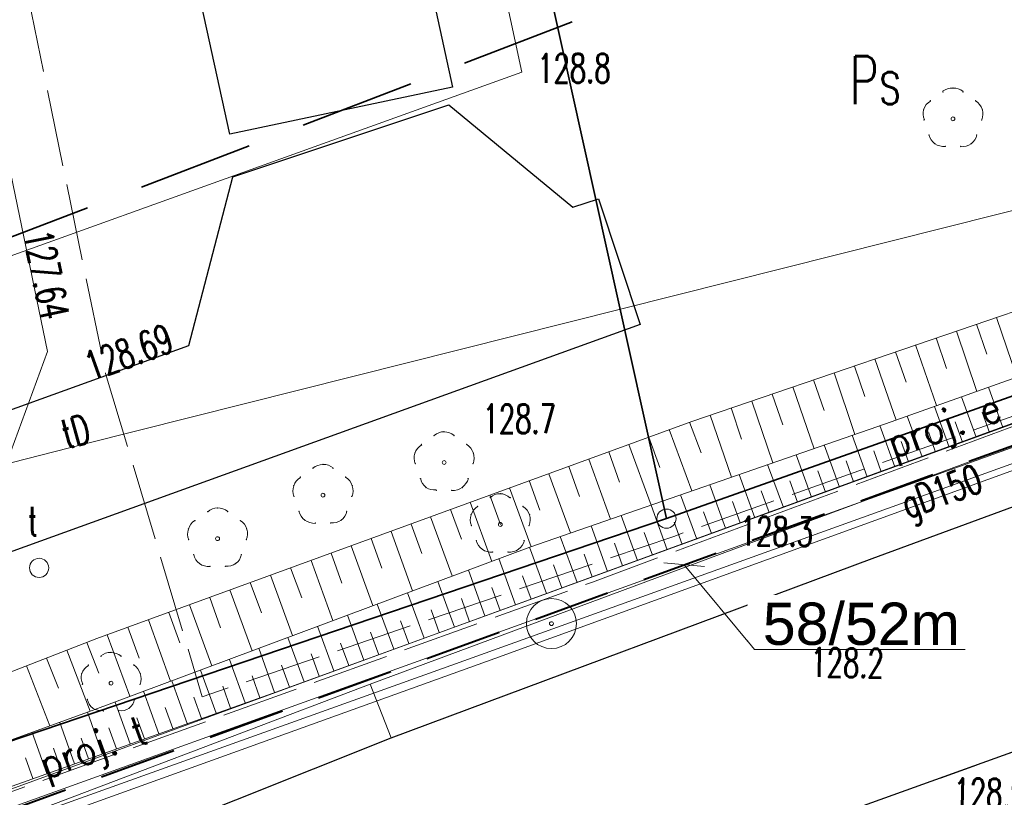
# Model space of a CAD drawing. Header units: metres. Extents: x 0 to 6497944, y 0 to 5963356.
# Tile 176 of 197: x 6497504 to 6497529, y 5963132 to 5963153. Entities that reach past the tile are written whole.
import ezdxf
from ezdxf import colors
from ezdxf.entities.mleader import LeaderData, LeaderLine
from ezdxf.math import Vec2, Vec3

# ---------------------------------------------------------------- set-up
doc = ezdxf.new("R2010")
doc.units = ezdxf.units.M
doc.header["$MEASUREMENT"] = 0
doc.linetypes.add('L_0_04', pattern=[1.5, 1, -0.5])
doc.linetypes.add('mz2.0_0.5', pattern=[2.5, 2, -0.5])
doc.layers.get('0').update_dxf_attribs({"color": 8, "linetype": 'CONTINUOUS', "lineweight": 13})
doc.layers.get('DEFPOINTS').update_dxf_attribs({"linetype": 'CONTINUOUS', "lineweight": 0, "true_color": 0xffffff})
for name, color, linetype, lineweight in [('000_INNE__NIEZYDENTYFIKOWANE_', 8, 'CONTINUOUS', 13), ('210_OZNACZENIE_UzYTKU', 8, 'CONTINUOUS', 13), ('217_GRANICA_KONTURU_KLASYFIKCYJNEGO', 8, 'CONTINUOUS', 13), ('218_GRANICA_UzYTKU', 8, 'CONTINUOUS', 13), ('219_LINIA_GRANICY', 3, 'CONTINUOUS', 35), ('312_BUDYNEK__POWIERZCHNIA_', 8, 'CONTINUOUS', 30), ('CHODNIK__POWIERZCHNIA_', 8, 'L_0_04', 13), ('drzewo_lisciaste__punkt_', 8, 'CONTINUOUS', 13), ('E_proj_opisy_ośw', 1, 'CONTINUOUS', 13), ('E_proj_opisy_ośw.', 7, 'CONTINUOUS', 13), ('E_proj_ośw_latarnia', 1, 'CONTINUOUS', 35), ('E_proj_ośw_linia_obw. 100', 1, 'L_0_04', 40), ('JEZDNIA__POWIERZCHNIA_', 8, 'CONTINUOUS', 25), ('KRAWezNIK__LINIA_', 8, 'CONTINUOUS', 25), ('OGRODZENIE_TRWAlE__LINIA_', 8, 'CONTINUOUS', 13), ('PRZEWoD_ELEKTROENERGETYCZNY__LINIA_', 1, 'CONTINUOUS', 13), ('PRZEWoD_GAZOWY__LINIA_', 54, 'CONTINUOUS', 13), ('PRZEWoD_GAZOWY__LINIA__ATR1', 54, 'CONTINUOUS', 13), ('PRZEWoD_TELEKOMUNIKACYJNY__LINIA_', 30, 'CONTINUOUS', 13), ('PRZEWoD_TELEKOMUNIKACYJNY__LINIA__ATR1', 30, 'CONTINUOUS', 13), ('przewód elektroenergetyczny (linia) - ob. projektowany', 1, 'mz2.0_0.5', 13), ('przewód elektroenergetyczny (linia) - ob. projektowany-Atr1', 1, 'mz2.0_0.5', 13), ('przewód telekomunikacyjny - projektowany lub w budowie (linia) - ob. projektowany', 30, 'mz2.0_0.5', 13), ('przewód telekomunikacyjny - projektowany lub w budowie (linia) - ob. projektowany-Atr1', 30, 'mz2.0_0.5', 13), ('PUNKT_O_OKREsLONEJ_WYSOKOsCI__SIEc_ELEKTROENERGETYCZNA__ATR3', 1, 'CONTINUOUS', 13), ('PUNKT_WYSOKOsCIOWY_NATURALNY_ATR2', 8, 'CONTINUOUS', 13), ('PUNKT_WYSOKOsCIOWY_SZTUCZNY_ATR2', 8, 'CONTINUOUS', 13), ('SKARPA_NIEUMOCNIONA__POWIERZCHNIA_', 8, 'CONTINUOUS', 13), ('wlaz_okragly___siec_telekomunikacyjna__punkt_', 30, 'CONTINUOUS', 13), ('WlAZ_OKRaGlY___SIEC_TELEKOMUNIKACYJNA__PUNKT__ATR17', 30, 'CONTINUOUS', 13), ('ZAKRES', 190, 'L_0_04', 35)]:
    doc.layers.add(name, color=color, linetype=linetype, lineweight=lineweight)
doc.styles.add('Andy', font='arial.ttf', dxfattribs={"height": 2})
doc.styles.add('Narrow', font='ARIALN.TTF', dxfattribs={"height": 2})
doc.styles.get("Standard").update_dxf_attribs({"font": 'simplex.shx'})

# ---------------------------------------------------------------- blocks, each defined once
blk = doc.blocks.new('GRT')
at = {"color": 0, "linetype": 'Continuous', "lineweight": 18}
blk.add_circle((0, 0), 0.5, dxfattribs=at)
blk = doc.blocks.new('OSP')
at = {"color": 0, "linetype": 'Continuous', "lineweight": 18}
for radius in [1.3, 0.1]:
    blk.add_circle((0, 0), radius, dxfattribs=at)
blk = doc.blocks.new('A$C5E955987')
at = {"layer": 'E_proj_ośw_latarnia', "true_color": 0xffffff}
h = blk.add_hatch(color=7, dxfattribs=at)
h.dxf.hatch_style = 1
h.paths.add_polyline_path([(3.223, 1.824, 1), (3.408, 1.892, 1)], flags=0)
h.paths.add_polyline_path([(3.2, 1.606), (3.567, 1.742), (3.431, 2.111), (3.064, 1.976)])
h.paths.add_polyline_path([(3.223, 1.824, -1), (3.408, 1.892, -1)], flags=16)
h.paths.add_polyline_path([(0.071, 1.38, -0.683546), (0.557, 0.106, 0.679532), (1.952, 1.355, 0.687575)])
h = blk.add_hatch(color=7, dxfattribs=at)
h.dxf.hatch_style = 1
h.paths.add_polyline_path([(3.223, 1.824, 1), (3.408, 1.892, 1)])
at = {"layer": 'E_proj_ośw_latarnia'}
blk.add_hatch(color=256, dxfattribs=at).paths.add_polyline_path([(0.071, 1.38, 0.389707), (0.557, 0.106), (0.557, 0.106, 0.683546)])
blk.add_lwpolyline([(3.567, 1.742), (3.2, 1.606), (3.064, 1.976), (3.431, 2.111)], close=True, dxfattribs=at)
at = {"layer": 'E_proj_ośw_latarnia', "flags": 128}
blk.add_lwpolyline([(3.132, 1.791), (1.952, 1.355)], dxfattribs=at)
at = {"layer": 'E_proj_ośw_latarnia'}
blk.add_lwpolyline([(0.071, 1.38, 0.389707), (0.557, 0.106), (0.557, 0.106, 0.683546)], format="xyb", close=True, dxfattribs=at)
for centre, radius in [((1.007, 1.007), 1.007), ((3.315, 1.858), 0.0984)]:
    blk.add_circle(centre, radius, dxfattribs=at)
blk = doc.blocks.new('_None')
blk = doc.blocks.new('_Oblique')
at = {"color": 0, "linetype": 'ByBlock', "lineweight": -2}
blk.add_line((-0.5, -0.5), (0.5, 0.5), dxfattribs=at)

msp = doc.modelspace()

# ---------------------------------------------------------------- linework, layer by layer
at = {"layer": '000_INNE__NIEZYDENTYFIKOWANE_', "flags": 128}
for points in [[(6497528.91, 5963144.8), (6497529.44, 5963143.25)], [(6497527.87, 5963144.45), (6497528.4, 5963142.88)], [(6497528.39, 5963144.63), (6497528.66, 5963143.85)], [(6497527.34, 5963144.27), (6497527.61, 5963143.48)], [(6497526.81, 5963144.09), (6497527.35, 5963142.51)], [(6497525.75, 5963143.73), (6497526.3, 5963142.13)], [(6497526.29, 5963143.91), (6497526.56, 5963143.12)], [(6497525.22, 5963143.54), (6497525.49, 5963142.75)], [(6497524.15, 5963143.18), (6497524.43, 5963142.38)], [(6497524.69, 5963143.36), (6497525.23, 5963141.76)], [(6497523.62, 5963143), (6497524.17, 5963141.39)], [(6497529.08, 5963141.94), (6497528.7, 5963142.99)], [(6497523.08, 5963142.81), (6497523.36, 5963142.01)], [(6497528.38, 5963141.69), (6497528, 5963142.74)], [(6497522.01, 5963142.45), (6497522.28, 5963141.64)], [(6497522.55, 5963142.63), (6497523.1, 5963141.02)], [(6497527.68, 5963141.43), (6497527.3, 5963142.49)], [(6497521.47, 5963142.26), (6497522.02, 5963140.65)], [(6497526.98, 5963141.18), (6497526.59, 5963142.24)], [(6497528.73, 5963141.81), (6497528.54, 5963142.34)], [(6497520.4, 5963141.89), (6497520.99, 5963140.29)], [(6497520.93, 5963142.08), (6497521.23, 5963141.28)], [(6497526.27, 5963140.92), (6497525.88, 5963141.99)], [(6497528.03, 5963141.56), (6497527.84, 5963142.09)], [(6497519.87, 5963141.69), (6497520.16, 5963140.9)], [(6497525.55, 5963140.66), (6497525.16, 5963141.74)], [(6497527.33, 5963141.3), (6497527.14, 5963141.83)], [(6497519.35, 5963141.5), (6497519.93, 5963139.92)], [(6497524.83, 5963140.39), (6497524.43, 5963141.49)], [(6497526.62, 5963141.05), (6497526.43, 5963141.58)], [(6497518.83, 5963141.31), (6497519.11, 5963140.52)], [(6497524.1, 5963140.13), (6497523.7, 5963141.23)], [(6497525.91, 5963140.79), (6497525.72, 5963141.33)], [(6497517.79, 5963140.93), (6497518.07, 5963140.15)], [(6497518.31, 5963141.12), (6497518.88, 5963139.56)], [(6497523.37, 5963139.86), (6497522.96, 5963140.98)], [(6497525.19, 5963140.53), (6497525, 5963141.07)], [(6497517.27, 5963140.74), (6497517.84, 5963139.2)], [(6497522.63, 5963139.59), (6497522.22, 5963140.72)], [(6497524.47, 5963140.26), (6497524.27, 5963140.81)], [(6497516.25, 5963140.37), (6497516.81, 5963138.84)], [(6497516.76, 5963140.56), (6497517.04, 5963139.79)], [(6497521.87, 5963139.32), (6497521.46, 5963140.45)], [(6497523.74, 5963140), (6497523.54, 5963140.55)], [(6497515.74, 5963140.18), (6497516.02, 5963139.42)], [(6497521.12, 5963139.04), (6497520.7, 5963140.19)], [(6497523, 5963139.73), (6497522.79, 5963140.29)], [(6497515.23, 5963140), (6497515.79, 5963138.46)], [(6497520.35, 5963138.76), (6497519.93, 5963139.92)], [(6497522.25, 5963139.46), (6497522.05, 5963140.02)], [(6497514.2, 5963139.62), (6497514.76, 5963138.08)], [(6497514.72, 5963139.81), (6497515, 5963139.04)], [(6497519.58, 5963138.48), (6497519.15, 5963139.65)], [(6497521.5, 5963139.18), (6497521.29, 5963139.75)], [(6497513.69, 5963139.43), (6497513.97, 5963138.66)], [(6497518.8, 5963138.2), (6497518.37, 5963139.38)], [(6497520.74, 5963138.9), (6497520.53, 5963139.48)], [(6497513.17, 5963139.24), (6497513.73, 5963137.69)], [(6497518.01, 5963137.91), (6497517.57, 5963139.11)], [(6497519.97, 5963138.62), (6497519.75, 5963139.21)], [(6497512.13, 5963138.86), (6497512.7, 5963137.31)], [(6497512.65, 5963139.05), (6497512.93, 5963138.28)], [(6497517.21, 5963137.62), (6497516.77, 5963138.83)], [(6497519.19, 5963138.34), (6497518.98, 5963138.93)], [(6497511.61, 5963138.67), (6497511.89, 5963137.89)], [(6497518.4, 5963138.06), (6497518.19, 5963138.65)], [(6497511.09, 5963138.48), (6497511.66, 5963136.92)], [(6497516.41, 5963137.33), (6497515.97, 5963138.53)], [(6497517.61, 5963137.77), (6497517.39, 5963138.37)], [(6497510.04, 5963138.1), (6497510.61, 5963136.53)], [(6497510.56, 5963138.29), (6497510.85, 5963137.51)], [(6497515.61, 5963137.04), (6497515.18, 5963138.23)], [(6497516.81, 5963137.48), (6497516.59, 5963138.08)], [(6497509.51, 5963137.91), (6497509.8, 5963137.12)], [(6497514.82, 5963136.75), (6497514.39, 5963137.94)], [(6497508.98, 5963137.72), (6497509.56, 5963136.13)], [(6497514.03, 5963136.46), (6497513.6, 5963137.64)], [(6497516.01, 5963137.18), (6497515.79, 5963137.78)], [(6497507.93, 5963137.33), (6497508.51, 5963135.74)], [(6497508.46, 5963137.52), (6497508.74, 5963136.73)], [(6497513.24, 5963136.18), (6497512.81, 5963137.35)], [(6497515.21, 5963136.89), (6497515, 5963137.49)], [(6497507.39, 5963137.13), (6497507.68, 5963136.34)], [(6497512.46, 5963135.89), (6497512.04, 5963137.06)], [(6497514.42, 5963136.61), (6497514.21, 5963137.2)], [(6497506.86, 5963136.94), (6497507.44, 5963135.34)], [(6497511.68, 5963135.61), (6497511.26, 5963136.77)], [(6497513.63, 5963136.32), (6497513.42, 5963136.91)], [(6497505.79, 5963136.55), (6497506.38, 5963134.95)], [(6497506.33, 5963136.75), (6497506.62, 5963135.94)], [(6497512.85, 5963136.03), (6497512.64, 5963136.62)], [(6497505.26, 5963136.35), (6497505.57, 5963135.55)], [(6497510.91, 5963135.33), (6497510.49, 5963136.48)], [(6497512.07, 5963135.75), (6497511.86, 5963136.33)], [(6497504.74, 5963136.15), (6497505.35, 5963134.56)], [(6497510.14, 5963135.05), (6497509.73, 5963136.2)], [(6497511.3, 5963135.47), (6497511.09, 5963136.05)], [(6497504.21, 5963135.94), (6497504.52, 5963135.16)], [(6497509.38, 5963134.78), (6497508.97, 5963135.91)], [(6497510.53, 5963135.19), (6497510.32, 5963135.76)], [(6497503.69, 5963135.74), (6497504.3, 5963134.18)], [(6497508.62, 5963134.51), (6497508.22, 5963135.63)], [(6497507.87, 5963134.24), (6497507.47, 5963135.35)], [(6497509.76, 5963134.91), (6497509.56, 5963135.48)], [(6497507.13, 5963133.97), (6497506.73, 5963135.08)], [(6497509, 5963134.64), (6497508.8, 5963135.21)], [(6497506.39, 5963133.71), (6497506, 5963134.8)], [(6497508.24, 5963134.37), (6497508.04, 5963134.93)], [(6497505.66, 5963133.45), (6497505.28, 5963134.54)], [(6497507.5, 5963134.11), (6497507.3, 5963134.66)], [(6497504.94, 5963133.19), (6497504.56, 5963134.27)], [(6497506.76, 5963133.84), (6497506.56, 5963134.39)], [(6497504.22, 5963132.94), (6497503.84, 5963134.01)], [(6497506.03, 5963133.58), (6497505.83, 5963134.13)], [(6497505.3, 5963133.32), (6497505.11, 5963133.86)], [(6497504.58, 5963133.07), (6497504.39, 5963133.6)], [(6497503.86, 5963132.81), (6497503.67, 5963133.35)]]:
    msp.add_lwpolyline(points, dxfattribs=at)
at = {"layer": '217_GRANICA_KONTURU_KLASYFIKCYJNEGO', "flags": 128}
for points in [[(6497513.86, 5963168.82), (6497520.33, 5963139.57)], [(6497520.33, 5963139.57), (6497550.83, 5963150.38)]]:
    msp.add_lwpolyline(points, dxfattribs=at)
at = {"layer": '218_GRANICA_UzYTKU', "flags": 128}
for points in [[(6497520.33, 5963139.57), (6497513.86, 5963168.82)], [(6497520.33, 5963139.57), (6497550.83, 5963150.38)], [(6497423.41, 5963106.67), (6497520.33, 5963139.57)]]:
    msp.add_lwpolyline(points, dxfattribs=at)
at = {"layer": '219_LINIA_GRANICY', "flags": 128}
for points in [[(6497520.33, 5963139.57), (6497513.86, 5963168.82)], [(6497520.33, 5963139.57), (6497550.83, 5963150.38)], [(6497520.33, 5963139.57), (6497423.41, 5963106.67)]]:
    msp.add_lwpolyline(points, dxfattribs=at)
at = {"layer": '312_BUDYNEK__POWIERZCHNIA_', "flags": 128}
for points in [[(6497512.45, 5963161.43), (6497514.77, 5963150.79)], [(6497508.98, 5963149.57), (6497506.65, 5963160.23)], [(6497514.77, 5963150.79), (6497508.98, 5963149.57)]]:
    msp.add_lwpolyline(points, dxfattribs=at)
at = {"layer": 'CHODNIK__POWIERZCHNIA_', "flags": 128}
msp.add_lwpolyline([(6497471, 5963112.52), (6497531.74, 5963134.36)], dxfattribs=at)
at = {"layer": 'DEFPOINTS', "linetype": 'Continuous'}
for points in [[(6497643.11, 5963182.806), (6497596.147, 5963165.645), (6497596.241, 5963165.389), (6497596.147, 5963165.645), (6497549.184, 5963148.484), (6497549.082, 5963148.773), (6497549.158, 5963148.559), (6497502.108, 5963131.637), (6497502.226, 5963131.325), (6497502.108, 5963131.637), (6497455.059, 5963114.716), (6497455.213, 5963114.328), (6497455.059, 5963114.716), (6497408.055, 5963097.666), (6497408.251, 5963097.232), (6497408.055, 5963097.666), (6497361.052, 5963080.616), (6497361.06, 5963080.618), (6497361.058, 5963080.618), (6497313.974, 5963063.795), (6497313.777, 5963064.34), (6497313.974, 5963063.795), (6497264.99, 5963053.548)], [(6497566.135, 5963154.547), (6497553.426, 5963150.07), (6497543.642, 5963146.606), (6497529.484, 5963141.529), (6497512.629, 5963135.269), (6497489.259, 5963126.409), (6497478.599, 5963122.729), (6497468.009, 5963119.059), (6497449.519, 5963112.439), (6497435.699, 5963107.429), (6497426.829, 5963104.339), (6497411.039, 5963098.659), (6497391.115, 5963091.415), (6497364.649, 5963081.724), (6497341.305, 5963073.243), (6497324.879, 5963067.374), (6497317.094, 5963064.719), (6497303.054, 5963060.942), (6497292.628, 5963058.63), (6497281.118, 5963056.345)], [(6497513.17, 5963133.87), (6497512.629, 5963135.269)]]:
    msp.add_lwpolyline(points, dxfattribs=at)
at = {"layer": 'drzewo_lisciaste__punkt_'}
for centre in [(6497527.78, 5963149.97), (6497514.55, 5963141.03), (6497511.4, 5963140.18), (6497516.01, 5963139.42), (6497508.66, 5963139.05), (6497505.89, 5963135.29)]:
    msp.add_circle(centre, 0.05, dxfattribs=at)
for centre, radius, start, end in [((6497527.779, 5963150.304), 0.466, 54.6066, 125.1384), ((6497527.354, 5963150.111), 0.352, 116.5388, 207.7123), ((6497528.159, 5963150.091), 0.401, 337.892, 58.8579), ((6497527.536, 5963149.646), 0.395, 193.5436, 276.1439), ((6497528.013, 5963149.643), 0.399, 265.3521, 347.2802), ((6497514.548, 5963141.433), 0.397, 48.7511, 130.7655), ((6497514.156, 5963141.148), 0.388, 119.0886, 202.5506), ((6497514.92, 5963141.148), 0.411, 338.7964, 57.9817), ((6497511.405, 5963140.546), 0.434, 52.763, 128.2257), ((6497511.02, 5963140.293), 0.404, 120.5896, 201.1177), ((6497511.748, 5963140.286), 0.436, 341.321, 56.3131), ((6497514.285, 5963140.663), 0.347, 187.6362, 280.2636), ((6497514.769, 5963140.731), 0.429, 267.571, 343.995), ((6497516, 5963139.86), 0.36, 44.0713, 133.6412), ((6497508.666, 5963139.457), 0.393, 49.2206, 132.0139), ((6497515.636, 5963139.545), 0.406, 122.0927, 202.3023), ((6497516.382, 5963139.542), 0.408, 338.1341, 57.8895), ((6497511.19, 5963139.882), 0.436, 195.8304, 271.1506), ((6497511.642, 5963139.851), 0.392, 264.0171, 347.1854), ((6497508.31, 5963139.174), 0.429, 124.8601, 200.9774), ((6497509.039, 5963139.181), 0.399, 336.5256, 58.0387), ((6497515.766, 5963139.092), 0.392, 192.994, 276.2023), ((6497516.235, 5963139.117), 0.422, 266.7139, 344.3334), ((6497508.425, 5963138.715), 0.391, 191.6561, 275.0786), ((6497508.908, 5963138.711), 0.38, 263.0308, 348.5024), ((6497505.882, 5963135.667), 0.423, 50.4804, 127.7569), ((6497505.469, 5963135.431), 0.356, 117.1427, 207.3851), ((6497506.221, 5963135.406), 0.449, 340.8425, 53.7299), ((6497505.631, 5963134.939), 0.364, 190.0761, 278.8751), ((6497506.153, 5963134.928), 0.353, 260.251, 351.6298)]:
    msp.add_arc(centre, radius, start, end, dxfattribs=at)
for p in [(6497527.52, 5963150.67), (6497527.78, 5963150.77), (6497528.04, 5963150.67), (6497527.19, 5963150.44), (6497528.37, 5963150.44), (6497527.02, 5963150.22), (6497528.54, 5963150.22), (6497527.03, 5963149.94), (6497528.53, 5963149.94), (6497527.16, 5963149.55), (6497527.31, 5963149.32), (6497528.25, 5963149.32), (6497528.4, 5963149.55), (6497527.58, 5963149.25), (6497527.98, 5963149.25), (6497514.29, 5963141.73), (6497514.55, 5963141.83), (6497514.81, 5963141.73), (6497513.96, 5963141.5), (6497515.14, 5963141.5), (6497513.79, 5963141.28), (6497515.31, 5963141.28), (6497511.14, 5963140.88), (6497511.4, 5963140.98), (6497511.66, 5963140.88), (6497513.8, 5963141), (6497515.3, 5963141), (6497510.81, 5963140.65), (6497511.99, 5963140.65), (6497513.93, 5963140.61), (6497515.17, 5963140.61), (6497510.64, 5963140.43), (6497512.16, 5963140.43), (6497514.08, 5963140.38), (6497515.02, 5963140.38), (6497510.65, 5963140.15), (6497512.15, 5963140.15), (6497514.35, 5963140.31), (6497514.75, 5963140.31), (6497515.75, 5963140.12), (6497516.01, 5963140.22), (6497516.27, 5963140.12), (6497508.66, 5963139.85), (6497515.42, 5963139.89), (6497516.6, 5963139.89), (6497508.4, 5963139.75), (6497508.92, 5963139.75), (6497510.78, 5963139.76), (6497512.02, 5963139.76), (6497515.25, 5963139.67), (6497516.77, 5963139.67), (6497508.07, 5963139.52), (6497509.25, 5963139.52), (6497510.93, 5963139.53), (6497511.2, 5963139.46), (6497511.6, 5963139.46), (6497511.87, 5963139.53), (6497515.26, 5963139.39), (6497516.76, 5963139.39), (6497507.9, 5963139.3), (6497509.42, 5963139.3), (6497507.91, 5963139.02), (6497509.41, 5963139.02), (6497515.39, 5963139), (6497516.63, 5963139), (6497508.04, 5963138.63), (6497509.28, 5963138.63), (6497515.54, 5963138.77), (6497515.81, 5963138.7), (6497516.21, 5963138.7), (6497516.48, 5963138.77), (6497508.19, 5963138.4), (6497508.46, 5963138.33), (6497508.86, 5963138.33), (6497509.13, 5963138.4), (6497505.89, 5963136.09), (6497505.3, 5963135.76), (6497505.63, 5963135.99), (6497506.15, 5963135.99), (6497506.48, 5963135.76), (6497505.13, 5963135.54), (6497506.65, 5963135.54), (6497505.14, 5963135.26), (6497506.64, 5963135.26), (6497505.27, 5963134.87), (6497506.51, 5963134.87), (6497505.42, 5963134.64), (6497505.69, 5963134.57), (6497506.09, 5963134.57), (6497506.36, 5963134.64)]:
    msp.add_point(p, dxfattribs=at)
at = {"layer": 'JEZDNIA__POWIERZCHNIA_', "flags": 128}
for points in [[(6497598.76, 5963158.58), (6497531.74, 5963134.36), (6497471, 5963112.52), (6497465.43, 5963110.5), (6497459.68, 5963108.41), (6497447.39, 5963104.14), (6497420.8, 5963094.41), (6497383.23, 5963080.72), (6497364.96, 5963074.06), (6497347.45, 5963067.64), (6497340.19, 5963065.02), (6497335.93, 5963063.44), (6497327.62, 5963060.58), (6497322.17, 5963058.51), (6497307.6, 5963054.69), (6497289.33, 5963050.32), (6497270.38, 5963046.97)], [(6497276.78, 5963054.1), (6497286, 5963055.64), (6497291.06, 5963056.7), (6497315.76, 5963062.79), (6497319.51, 5963063.85), (6497331.33, 5963068.1), (6497351.75, 5963075.37), (6497378.63, 5963085.28), (6497411.58, 5963097.26), (6497420.33, 5963100.32), (6497427.37, 5963102.94), (6497436.24, 5963106.03), (6497463.88, 5963116.05), (6497468.55, 5963117.66), (6497479.14, 5963121.33), (6497489.8, 5963125.01), (6497503.08, 5963129.84), (6497513.17, 5963133.87), (6497525.68, 5963138.53), (6497534.37, 5963141.73), (6497562, 5963151.52), (6497567.42, 5963153.38)], [(6497476.06, 5963132.57), (6497507.91, 5963144.07), (6497509.06, 5963148.46), (6497514.67, 5963150.33), (6497517.9, 5963147.67), (6497518.56, 5963147.89), (6497519.65, 5963144.62), (6497479.58, 5963130.14), (6497477.97, 5963127.1)]]:
    msp.add_lwpolyline(points, dxfattribs=at)
at = {"layer": 'KRAWezNIK__LINIA_', "flags": 128}
msp.add_lwpolyline([(6497531.74, 5963134.36), (6497471, 5963112.52)], dxfattribs=at)
at = {"layer": 'OGRODZENIE_TRWAlE__LINIA_', "flags": 128}
msp.add_lwpolyline([(6497474.32, 5963135.84), (6497475.01, 5963136.24), (6497516.57, 5963151.18), (6497512.9, 5963168.27)], dxfattribs=at)
at = {"layer": 'PRZEWoD_ELEKTROENERGETYCZNY__LINIA_', "flags": 128}
for points in [[(6497500.64, 5963161.32), (6497504.24, 5963143.92), (6497502.99, 5963140.54), (6497486.84, 5963134.49), (6497486.85, 5963134.14)], [(6497567.54, 5963154.8), (6497546.81, 5963147.29), (6497514.51, 5963135.67), (6497478.38, 5963122.73), (6497451.64, 5963112.61), (6497422.76, 5963101.97), (6497404.73, 5963095.29), (6497390.36, 5963090.35), (6497350.61, 5963076.26), (6497322.24, 5963066.53), (6497305.6, 5963061.28), (6497303.77, 5963060.75), (6497301.79, 5963060.09), (6497289.9, 5963057.19), (6497278.11, 5963055.46)]]:
    msp.add_lwpolyline(points, dxfattribs=at)
at = {"layer": 'PRZEWoD_GAZOWY__LINIA_', "flags": 128}
msp.add_lwpolyline([(6497740, 5963252.11), (6497736.38, 5963247.54), (6497725.21, 5963233.92), (6497722.22, 5963230.35), (6497706.15, 5963210.52), (6497695.66, 5963201.61), (6497674.15, 5963193.24), (6497661.44, 5963188.26), (6497637.52, 5963179.61), (6497614.54, 5963171.74), (6497590.95, 5963163.12), (6497552.77, 5963149.34), (6497515.87, 5963135.93), (6497478.52, 5963122.49), (6497467.27, 5963118.39)], dxfattribs=at)
at = {"layer": 'PRZEWoD_TELEKOMUNIKACYJNY__LINIA_', "flags": 128}
msp.add_lwpolyline([(6497413.56, 5963127.1), (6497419.79, 5963113.58), (6497424.51, 5963112.98), (6497477.39, 5963134.4), (6497505.18, 5963141.51), (6497537.33, 5963149.6)], dxfattribs=at)
at = {"layer": 'SKARPA_NIEUMOCNIONA__POWIERZCHNIA_', "flags": 128}
for points in [[(6497478.08, 5963124.43), (6497477.53, 5963125.67), (6497478.38, 5963126.01), (6497489.1, 5963130.04), (6497490.67, 5963130.73), (6497497.87, 5963133.48), (6497505.52, 5963136.45), (6497520.99, 5963142.1), (6497533.79, 5963146.47), (6497546.85, 5963151.09), (6497556.89, 5963154.71), (6497565.9, 5963158.25), (6497566.37, 5963157.1), (6497560.1, 5963154.64), (6497546.83, 5963149.4), (6497536.74, 5963145.84), (6497526.03, 5963142.04), (6497516.78, 5963138.83), (6497505.4, 5963134.58), (6497492.77, 5963129.99), (6497486.74, 5963127.79)], [(6497566.37, 5963157.1), (6497566.89, 5963155.82), (6497557.03, 5963152.16), (6497546.81, 5963148.35), (6497541.56, 5963146.48), (6497526.22, 5963140.9), (6497510.2, 5963135.07), (6497495.82, 5963129.94), (6497488.58, 5963127.34), (6497478.28, 5963123.72), (6497478.08, 5963124.43), (6497486.74, 5963127.79), (6497492.77, 5963129.99), (6497505.4, 5963134.58), (6497516.78, 5963138.83), (6497526.03, 5963142.04), (6497536.74, 5963145.84), (6497546.83, 5963149.4), (6497560.1, 5963154.64)]]:
    msp.add_lwpolyline(points, dxfattribs=at)
at = {"layer": 'wlaz_okragly___siec_telekomunikacyjna__punkt_'}
msp.add_circle((6497504.02, 5963138.29), 0.25, dxfattribs=at)
at = {"layer": 'ZAKRES', "ltscale": 3, "flags": 128}
msp.add_lwpolyline([(6497692.5, 5963219.5), (6497716, 5963186.5), (6497672.2, 5963172.1), (6497502, 5963111.8), (6497349, 5963052), (6497312.6, 5963038.4), (6497228.6, 5963030.4), (6497133.5, 5963045.2), (6496948.4, 5963119.5), (6496936.6, 5963083.2), (6496927.9, 5963075.7), (6496873, 5963095.9), (6496849.7, 5963104.2), (6496824.8, 5963105.1), (6496784.8, 5963107.4), (6496786.6, 5963174.3), (6496788.5, 5963184), (6496695.2, 5963217.9), (6496711.8, 5963253.1), (6496961, 5963151.5), (6497143.1, 5963082.8), (6497228.1, 5963066.8), (6497302.3, 5963072), (6497492.1, 5963142.6)], close=True, dxfattribs=at)

# ---------------------------------------------------------------- block references
at = {"xscale": 0.5, "yscale": 0.5, "zscale": 0.5}
for name, p in [('GRT', (6497520.33, 5963139.57)), ('OSP', (6497517.34, 5963136.84))]:
    msp.add_blockref(name, p, dxfattribs=at)
at = {"layer": 'E_proj_ośw_latarnia', "rotation": 90}
msp.add_blockref('A$C5E955987', (6497503.674, 5963129.11), dxfattribs=at)

# ---------------------------------------------------------------- texts
at = {"layer": '210_OZNACZENIE_UzYTKU', "width": 0.66}
msp.add_text('Ps', height=1.25, dxfattribs=at).set_placement((6497525.1, 5963150.35))
at = {"layer": 'PRZEWoD_GAZOWY__LINIA__ATR1', "width": 0.66}
msp.add_text('gD150', height=0.75, rotation=20, dxfattribs=at).set_placement((6497526.61, 5963139.57))
at = {"layer": 'PRZEWoD_TELEKOMUNIKACYJNY__LINIA__ATR1', "width": 0.66}
msp.add_text('tD', height=0.75, rotation=15.1, dxfattribs=at).set_placement((6497504.73, 5963141.39))
at = {"layer": 'PUNKT_O_OKREsLONEJ_WYSOKOsCI__SIEc_ELEKTROENERGETYCZNA__ATR3', "width": 0.66}
msp.add_text('127.64', height=0.75, rotation=281.7, dxfattribs=at).set_placement((6497503.61, 5963146.98))
at = {"layer": 'PUNKT_WYSOKOsCIOWY_NATURALNY_ATR2', "width": 0.66}
for s, p in [('128.8', (6497516.97, 5963150.91)), ('128.7', (6497515.55, 5963141.79))]:
    msp.add_text(s, height=0.75, dxfattribs=at).set_placement(p)
for s, rotation, p in [('128.3', 359.1, (6497522.23, 5963138.88)), ('128.2', 359.2, (6497524.07, 5963135.46)), ('128.9', 359.2, (6497527.79, 5963132.07))]:
    msp.add_text(s, height=0.75, rotation=rotation, dxfattribs=at).set_placement(p)
at = {"layer": 'PUNKT_WYSOKOsCIOWY_SZTUCZNY_ATR2', "width": 0.66}
msp.add_text('128.69', height=0.75, rotation=19.9, dxfattribs=at).set_placement((6497505.38, 5963143.15))
at = {"layer": 'WlAZ_OKRaGlY___SIEC_TELEKOMUNIKACYJNA__PUNKT__ATR17', "width": 0.66}
msp.add_text('t', height=0.75, dxfattribs=at).set_placement((6497503.73, 5963139.13))

# ---------------------------------------------------------------- next in the draw order: leaders
at = {"layer": 'E_proj_opisy_ośw.', "color": 10}
ml = msp.add_multileader_mtext('Standard', dxfattribs=at)
ml.set_content('\\A1;LT 107', color=10, style='Narrow')
ml.set_leader_properties(color=256)
ml.set_arrow_properties(name='NONE')
ml.build(insert=Vec2(0, 0))
ml.multileader.update_dxf_attribs({"leader_type": 0, "has_dogleg": 0, "has_text_frame": 1, "text_left_attachment_type": 3, "dogleg_length": 0.36, "arrow_head_size": 0, "scale": 0.7})
ctx = ml.context
ctx.base_point, ctx.scale, ctx.char_height, ctx.arrow_head_size, ctx.landing_gap_size, ctx.plane_origin = Vec3(6497543.374, 5963150.847), 0.7, 1.2, 0, 0.42, Vec3(6498393.784, 5963047.096)
ctx.left_attachment = 3
notes = []
notes.append((ctx, [(0, (0, 0, 0), (0, 0), (1, 0), 1, [])]))
ctx.mtext.insert, ctx.mtext.line_spacing_factor, ctx.mtext.flow_direction = Vec3(6497543.794, 5963151.462), 0.266667, 5
ctx.mtext.has_bg_fill, ctx.mtext.bg_color, ctx.mtext.bg_scale_factor, ctx.mtext.bg_transparency, ctx.mtext.use_window_bg_color = 1, -1073741824, 1.5, 0, 1
for ctx, leaders in notes:
    for number, flags, end, landing, length, lines in leaders:
        leader = LeaderData()
        leader.index, (leader.has_last_leader_line, leader.has_dogleg_vector, leader.attachment_direction) = number, flags
        leader.last_leader_point, leader.dogleg_vector, leader.dogleg_length = Vec3(end), Vec3(landing), length
        for number, points, colour, breaks in lines:
            line = LeaderLine()
            line.index, line.vertices, line.color, line.breaks = number, Vec3.list(points), colors.encode_raw_color(colour), breaks
            leader.lines.append(line)
        ctx.leaders.append(leader)

# ---------------------------------------------------------------- next in the draw order: leaders
ml = msp.add_multileader_mtext('Standard', dxfattribs=at)
ml.set_content('\\A1;LT 108', color=10, style='Narrow')
ml.set_leader_properties(color=256)
ml.set_arrow_properties(name='NONE')
ml.build(insert=Vec2(0, 0))
ml.multileader.update_dxf_attribs({"leader_type": 0, "has_dogleg": 0, "has_text_frame": 1, "text_left_attachment_type": 3, "dogleg_length": 0.36, "arrow_head_size": 0, "scale": 0.7})
ctx = ml.context
ctx.base_point, ctx.scale, ctx.char_height, ctx.arrow_head_size, ctx.landing_gap_size, ctx.plane_origin = Vec3(6497590.207, 5963168.082), 0.7, 1.2, 0, 0.42, Vec3(6498440.769, 5963064.192)
ctx.left_attachment = 3
notes = []
notes.append((ctx, [(0, (0, 0, 0), (0, 0), (1, 0), 1, [])]))
ctx.mtext.insert, ctx.mtext.line_spacing_factor, ctx.mtext.flow_direction = Vec3(6497590.627, 5963168.697), 0.266667, 5
ctx.mtext.has_bg_fill, ctx.mtext.bg_color, ctx.mtext.bg_scale_factor, ctx.mtext.bg_transparency, ctx.mtext.use_window_bg_color = 1, -1073741824, 1.5, 0, 1
for ctx, leaders in notes:
    for number, flags, end, landing, length, lines in leaders:
        leader = LeaderData()
        leader.index, (leader.has_last_leader_line, leader.has_dogleg_vector, leader.attachment_direction) = number, flags
        leader.last_leader_point, leader.dogleg_vector, leader.dogleg_length = Vec3(end), Vec3(landing), length
        for number, points, colour, breaks in lines:
            line = LeaderLine()
            line.index, line.vertices, line.color, line.breaks = number, Vec3.list(points), colors.encode_raw_color(colour), breaks
            leader.lines.append(line)
        ctx.leaders.append(leader)

# ---------------------------------------------------------------- next in the draw order: leaders
ml = msp.add_multileader_mtext('Standard', dxfattribs=at)
ml.set_content('\\A1;LT 109', color=10, style='Narrow')
ml.set_leader_properties(color=256)
ml.set_arrow_properties(name='NONE')
ml.build(insert=Vec2(0, 0))
ml.multileader.update_dxf_attribs({"leader_type": 0, "has_dogleg": 0, "has_text_frame": 1, "text_left_attachment_type": 3, "dogleg_length": 0.36, "arrow_head_size": 0, "scale": 0.7})
ctx = ml.context
ctx.base_point, ctx.scale, ctx.char_height, ctx.arrow_head_size, ctx.landing_gap_size, ctx.plane_origin = Vec3(6497636.957, 5963185.464), 0.7, 1.2, 0, 0.42, Vec3(6498487.931, 5963080.837)
ctx.left_attachment = 3
notes = []
notes.append((ctx, [(0, (0, 0, 0), (0, 0), (1, 0), 1, [])]))
ctx.mtext.insert, ctx.mtext.line_spacing_factor, ctx.mtext.flow_direction = Vec3(6497637.377, 5963186.079), 0.266667, 5
ctx.mtext.has_bg_fill, ctx.mtext.bg_color, ctx.mtext.bg_scale_factor, ctx.mtext.bg_transparency, ctx.mtext.use_window_bg_color = 1, -1073741824, 1.5, 0, 1
for ctx, leaders in notes:
    for number, flags, end, landing, length, lines in leaders:
        leader = LeaderData()
        leader.index, (leader.has_last_leader_line, leader.has_dogleg_vector, leader.attachment_direction) = number, flags
        leader.last_leader_point, leader.dogleg_vector, leader.dogleg_length = Vec3(end), Vec3(landing), length
        for number, points, colour, breaks in lines:
            line = LeaderLine()
            line.index, line.vertices, line.color, line.breaks = number, Vec3.list(points), colors.encode_raw_color(colour), breaks
            leader.lines.append(line)
        ctx.leaders.append(leader)

# ---------------------------------------------------------------- next in the draw order: leaders
ml = msp.add_multileader_mtext('Standard', dxfattribs=at)
ml.set_content('\\A1;LT 110', color=10, style='Narrow')
ml.set_leader_properties(color=256)
ml.set_arrow_properties(name='NONE')
ml.build(insert=Vec2(0, 0))
ml.multileader.update_dxf_attribs({"leader_type": 0, "has_dogleg": 0, "has_text_frame": 1, "text_left_attachment_type": 3, "dogleg_length": 0.36, "arrow_head_size": 0, "scale": 0.7})
ctx = ml.context
ctx.base_point, ctx.scale, ctx.char_height, ctx.arrow_head_size, ctx.landing_gap_size, ctx.plane_origin = Vec3(6497684.163, 5963202.624), 0.7, 1.2, 0, 0.42, Vec3(6498534.844, 5963098.192)
ctx.left_attachment = 3
notes = []
notes.append((ctx, [(0, (0, 0, 0), (0, 0), (1, 0), 1, [])]))
ctx.mtext.insert, ctx.mtext.line_spacing_factor, ctx.mtext.flow_direction = Vec3(6497684.583, 5963203.239), 0.266667, 5
ctx.mtext.has_bg_fill, ctx.mtext.bg_color, ctx.mtext.bg_scale_factor, ctx.mtext.bg_transparency, ctx.mtext.use_window_bg_color = 1, -1073741824, 1.5, 0, 1
for ctx, leaders in notes:
    for number, flags, end, landing, length, lines in leaders:
        leader = LeaderData()
        leader.index, (leader.has_last_leader_line, leader.has_dogleg_vector, leader.attachment_direction) = number, flags
        leader.last_leader_point, leader.dogleg_vector, leader.dogleg_length = Vec3(end), Vec3(landing), length
        for number, points, colour, breaks in lines:
            line = LeaderLine()
            line.index, line.vertices, line.color, line.breaks = number, Vec3.list(points), colors.encode_raw_color(colour), breaks
            leader.lines.append(line)
        ctx.leaders.append(leader)

# ---------------------------------------------------------------- next in the draw order: texts
at = {"layer": 'przewód elektroenergetyczny (linia) - ob. projektowany-Atr1', "color": 1, "width": 0.9}
msp.add_text('proj. e', height=0.75, rotation=19.51, dxfattribs=at).set_placement((6497526.24, 5963141.14))
at = {"layer": 'przewód telekomunikacyjny - projektowany lub w budowie (linia) - ob. projektowany-Atr1', "color": 30, "width": 0.9}
msp.add_text('proj. t', height=0.75, rotation=19.842, dxfattribs=at).set_placement((6497504.2, 5963132.79))

# ---------------------------------------------------------------- next in the draw order: leaders
at = {"layer": 'E_proj_opisy_ośw', "lineweight": 13}
ml = msp.add_multileader_mtext('Standard', dxfattribs=at)
ml.set_content('{\\H1.1x;58/52m} ', color=256, style='Andy')
ml.set_leader_properties(color=256, linetype='CONTINUOUS', lineweight=-1)
ml.set_arrow_properties(name='OBLIQUE')
ml.build(insert=Vec2(0, 0))
ml.multileader.update_dxf_attribs({"has_dogleg": 0, "text_left_attachment_type": 6, "text_right_attachment_type": 6, "dogleg_length": 0.36, "arrow_head_size": 0.75})
ctx = ml.context
ctx.base_point, ctx.char_height, ctx.arrow_head_size, ctx.landing_gap_size, ctx.plane_origin = Vec3(6497522.617, 5963136.167), 1, 0.75, 0.3, Vec3(6497553.585, 5963123.079)
ctx.left_attachment, ctx.right_attachment, ctx.text_align_type = 6, 6, 1
notes = []
notes.append((ctx, [(0, (1, 1, 0), (6497522.257, 5963136.167), (1, 0), 0.36, [(0, [(6497520.79, 5963138.373)], 0, [])])]))
ctx.mtext.insert, ctx.mtext.alignment, ctx.mtext.line_spacing_factor, ctx.mtext.line_spacing_style = Vec3(6497525.398, 5963137.387), 2, 0.9, 2
ctx.mtext.has_bg_fill, ctx.mtext.bg_color, ctx.mtext.bg_scale_factor, ctx.mtext.bg_transparency, ctx.mtext.use_window_bg_color = 1, -1073741824, 1.2, 0, 1
for ctx, leaders in notes:
    for number, flags, end, landing, length, lines in leaders:
        leader = LeaderData()
        leader.index, (leader.has_last_leader_line, leader.has_dogleg_vector, leader.attachment_direction) = number, flags
        leader.last_leader_point, leader.dogleg_vector, leader.dogleg_length = Vec3(end), Vec3(landing), length
        for number, points, colour, breaks in lines:
            line = LeaderLine()
            line.index, line.vertices, line.color, line.breaks = number, Vec3.list(points), colors.encode_raw_color(colour), breaks
            leader.lines.append(line)
        ctx.leaders.append(leader)

# ---------------------------------------------------------------- next in the draw order: linework, layer by layer
at = {"layer": 'DEFPOINTS', "linetype": 'Continuous'}
msp.add_lwpolyline([(6497595.872, 5963166.366), (6497548.909, 5963149.205), (6497549.003, 5963148.949), (6497548.909, 5963149.205), (6497501.946, 5963132.045), (6497501.844, 5963132.333), (6497501.92, 5963132.119), (6497454.87, 5963115.198), (6497454.989, 5963114.886), (6497454.87, 5963115.198), (6497407.821, 5963098.276), (6497407.976, 5963097.888), (6497407.821, 5963098.276), (6497360.818, 5963081.226), (6497361.013, 5963080.792), (6497360.818, 5963081.226), (6497313.814, 5963064.176), (6497313.822, 5963064.179), (6497313.82, 5963064.178), (6497266.736, 5963047.355)], dxfattribs=at)
at = {"layer": 'E_proj_ośw_linia_obw. 100', "ltscale": 2, "transparency": 33554687}
msp.add_lwpolyline([(6497456.139, 5963114.809), (6497467.945, 5963119.223), (6497478.98, 5963123.194), (6497489.069, 5963126.898), (6497501.454, 5963131.336), (6497501.454, 5963131.336), (6497501.454, 5963131.336), (6497501.454, 5963131.336, 0.281618), (6497501.816, 5963132.425, 0.321738), (6497502.826, 5963131.833), (6497529.484, 5963141.529), (6497548.534, 5963148.338, 0.314302), (6497548.828, 5963149.454, 0.332622), (6497549.791, 5963148.783), (6497553.426, 5963150.07), (6497569.98, 5963156.083)], format="xyb", dxfattribs=at)
at = {"layer": 'przewód elektroenergetyczny (linia) - ob. projektowany', "color": 1, "linetype": 'mz2.0_0.5', "lineweight": 18, "flags": 128}
msp.add_lwpolyline([(6497490.96, 5963191.47), (6497495.63, 5963192.54), (6497505.75, 5963143.35), (6497508.26, 5963134.94), (6497520.52, 5963139.11), (6497551.03, 5963149.92), (6497580.5, 5963160.36), (6497610.11, 5963171.77)], dxfattribs=at)
at = {"layer": 'przewód telekomunikacyjny - projektowany lub w budowie (linia) - ob. projektowany', "color": 30, "linetype": 'mz2.0_0.5', "lineweight": 18, "flags": 128}
msp.add_lwpolyline([(6497167.99, 5963058.98), (6497178.2, 5963056.61), (6497187.93, 5963055.11), (6497198.93, 5963053.47), (6497230.03, 5963051.23), (6497232.91, 5963051.95), (6497248.29, 5963052.53), (6497263.32, 5963053.91), (6497264.01, 5963054.29), (6497275.34, 5963055.77), (6497289.6, 5963058), (6497303.56, 5963061.45), (6497318.03, 5963065.66), (6497330.95, 5963070.19), (6497392.05, 5963091.81), (6497414.4, 5963099.75), (6497416.96, 5963100.69), (6497426.76, 5963104.26), (6497454.7, 5963114.74), (6497466.93, 5963119.33), (6497478.38, 5963123.5), (6497501.7, 5963131.89), (6497518.41, 5963137.92), (6497538.27, 5963145.28), (6497541.42, 5963137.26), (6497542.42, 5963137.26), (6497541.91, 5963136.41), (6497522.66, 5963128.8), (6497523.4, 5963126.61)], dxfattribs=at)

doc.saveas('drawing.dxf')
